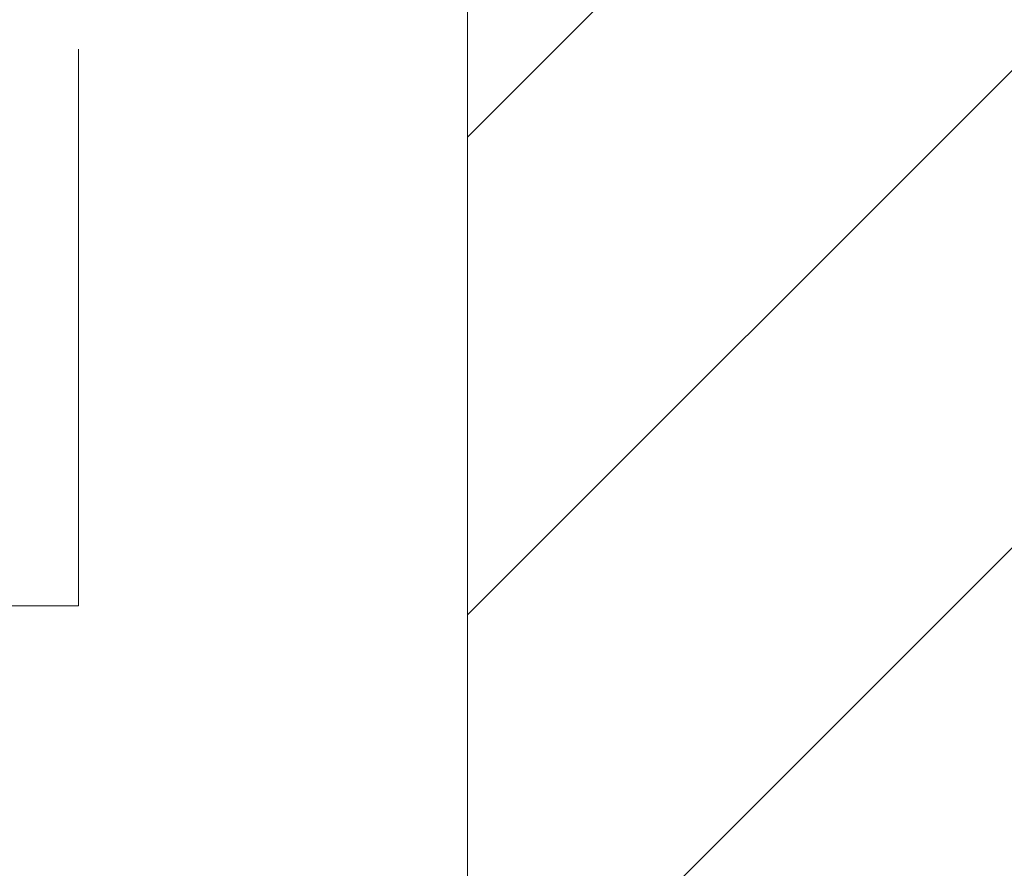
# Model space of a CAD drawing. Extents: x -720 to 300, y 62 to 1107.
# Tile 97 of 117: x 205.82 to 208.74, y 713.03 to 715.54. Entities that reach past the tile are written whole.
import ezdxf
from ezdxf.lldxf.tags import DXFTag

# ---------------------------------------------------------------- set-up
doc = ezdxf.new("R2010")
doc.units = 0
doc.layers.get('0').update_dxf_attribs({"lineweight": 35})
doc.layers.add('E_Detail_Beschriftung', color=7, linetype='Continuous', lineweight=13, true_color=0x009900)
doc.layers.add('E_Detail_Wandschraffur', color=7, linetype='Continuous', lineweight=5, true_color=0xc0c0c0)
doc.layers.add('E_Detail_Linie_Text_Bem', color=7, linetype='Continuous', lineweight=13)
doc.styles.get("Standard").update_dxf_attribs({"font": 'ARIALN.TTF'})
tags = doc.linetypes.add('fein_strichliert', pattern=[4, 1, -2, 1]).pattern_tags.tags
tags[8:9] = [DXFTag(74, 4), DXFTag(75, 0), DXFTag(340, '0'), DXFTag(46, 0.0), DXFTag(50, 0.0), DXFTag(44, 0.0), DXFTag(45, 0.0)]
tags[6:7] = [DXFTag(74, 4), DXFTag(75, 0), DXFTag(340, '0'), DXFTag(46, 0.0), DXFTag(50, 0.0), DXFTag(44, 0.0), DXFTag(45, 0.0)]
tags[4:5] = [DXFTag(74, 4), DXFTag(75, 0), DXFTag(340, '0'), DXFTag(46, 0.0), DXFTag(50, 0.0), DXFTag(44, 0.0), DXFTag(45, 0.0)]

# ---------------------------------------------------------------- blocks, each defined once
blk = doc.blocks.new('Referenz-A06G9FMD8I')
at = {"layer": 'E_Detail_Linie_Text_Bem', "linetype": 'Continuous', "ltscale": 0.13}
blk.add_line((207.1474, 715.5996), (207.1474, 675.5996), dxfattribs=at)
at = {"layer": 'E_Detail_Linie_Text_Bem', "color": 0, "linetype": 'Continuous', "ltscale": 0.13}
for p, q in [((205.9957, 715.4553), (205.9957, 713.8072)), ((205.9957, 713.8072), (205.7402, 713.8072))]:
    blk.add_line(p, q, dxfattribs=at)
at = {"layer": 'E_Detail_Wandschraffur', "linetype": 'fein_strichliert', "ltscale": 0.13}
blk.add_line((207.1474, 713.7803), (208.9667, 715.5996), dxfattribs=at)
at = {"layer": 'E_Detail_Wandschraffur', "linetype": 'ByBlock', "ltscale": 0.13}
for p, q in [((207.1474, 715.1945), (207.5525, 715.5996)), ((207.1474, 712.3661), (209.6474, 714.8661))]:
    blk.add_line(p, q, dxfattribs=at)
at = {"layer": 'E_Detail_Beschriftung', "linetype": 'Continuous', "ltscale": 0.13, "insert": (199.099, 714.6476), "char_height": 1.4, "attachment_point": 1}
blk.add_mtext('{\\fArial Narrow;Endtüllen}', dxfattribs=at)

msp = doc.modelspace()

# ---------------------------------------------------------------- block references
at = {"color": 8, "lineweight": 25, "ltscale": 0.25, "true_color": 0x808080}
msp.add_blockref('Referenz-A06G9FMD8I', (0, 0), dxfattribs=at)

doc.saveas('drawing.dxf')
